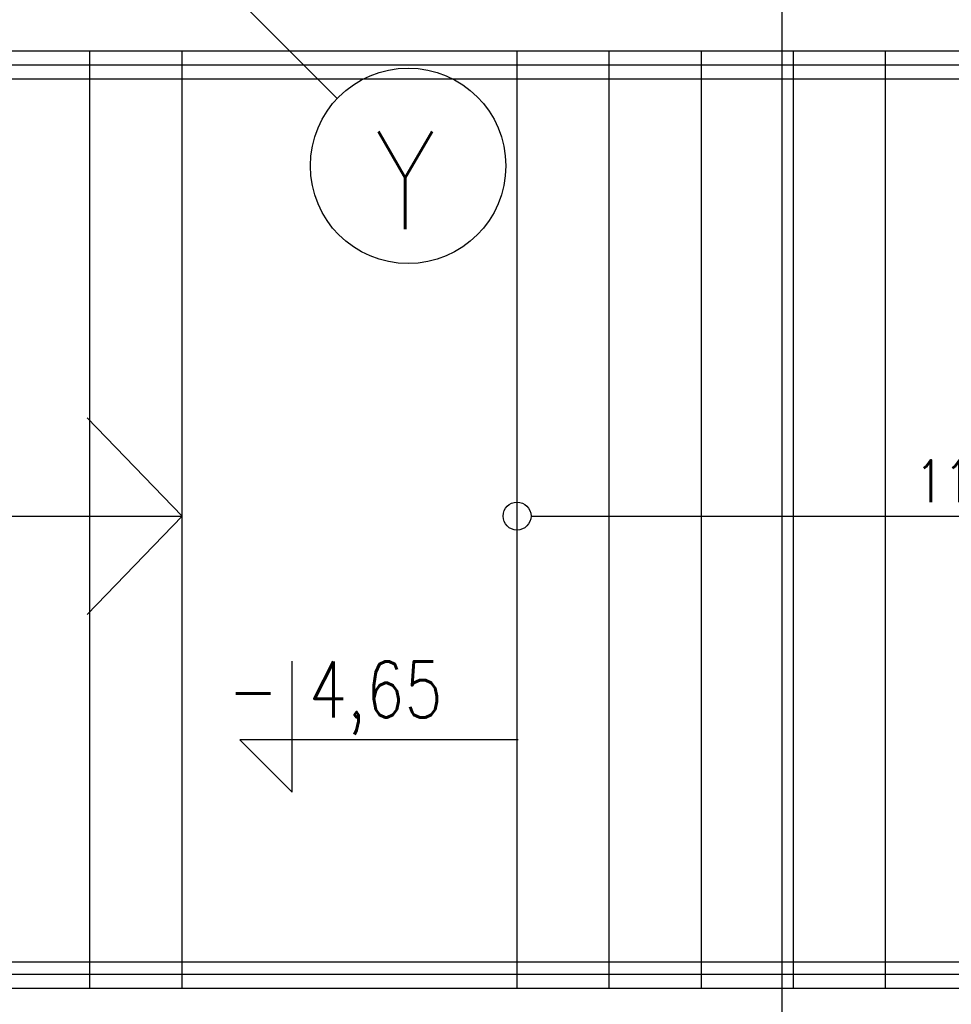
# Model space of a CAD drawing. Header units: centimetres. Extents: x -149939 to 48626, y -46000 to 152985.
# Tile 210 of 256: x -31271 to -27935, y 82452 to 85977. Entities that reach past the tile are written whole.
import ezdxf
from ezdxf.enums import TextEntityAlignment as Align

# ---------------------------------------------------------------- set-up
doc = ezdxf.new("R2010")
doc.units = ezdxf.units.CM
doc.header["$LTSCALE"] = 50
doc.header["$PDMODE"] = 35
doc.header["$PDSIZE"] = 0.1
doc.linetypes.add('Osie rzutów$0$DASHDOT2', pattern=[12.7, 6.35, -3.175, 0, -3.175])
doc.layers.get('0').update_dxf_attribs({"color": 8})
doc.layers.get('DEFPOINTS').update_dxf_attribs({"color": 8})
for name, color, linetype in [('Kondygnacja  -0_5$0$ARCH_INFO_KOTY_WYSOKOŚCIOWE_IST', 8, 'Continuous'), ('Kondygnacja  -0_5$0$ARCH_INFO_SCHODY_IST', 8, 'Continuous'), ('Kondygnacja  -0_5$0$ARCH_SCHODY_IST', 8, 'Continuous'), ('Osie rzutów$0$ARCH_INFO_OSIE_IST', 8, 'Osie rzutów$0$DASHDOT2'), ('Osie rzutów$0$ARCH_INFO_OSIE_OPISY_IST', 8, 'Continuous')]:
    doc.layers.add(name, color=color, linetype=linetype)
doc.layers.add('Kondygnacja  -0_5$0$ARCH_INFO_WYMIARY', color=8, linetype='Continuous', lineweight=9)
doc.styles.add('Kondygnacja  -0_5$0$Romans', font='Romans.shx', dxfattribs={"width": 0.7})
doc.styles.add('Kondygnacja  -0_5$0$ROMANS-50-CM', font='romans.shx', dxfattribs={"width": 0.8, "height": 10})
doc.styles.add('Osie rzutów$0$ROMANS-250-CM', font='romans.shx', dxfattribs={"width": 0.8, "height": 50})
doc.dimstyles.new('Kondygnacja  -0_5$0$Wymiary 1-100', dxfattribs={"dimtxt": 12, "dimasz": 10, "dimexe": 5, "dimexo": 0, "dimgap": 4, "dimtad": 1, "dimrnd": 0.5, "dimzin": 12, "dimdsep": 46, "dimtxsty": 'Kondygnacja  -0_5$0$Romans', "dimblk": 'Kondygnacja  -0_5$0$_Oblique', "dimcen": 10, "dimdle": 10, "dimclrt": 55, "dimazin": 0, "dimtfac": 1, "dimtmove": 1, "dimatfit": 3, "dimfxl": 8, "dimfxlon": 1, "dimtolj": 1, "dimtzin": 0, "dimarcsym": 0})

# ---------------------------------------------------------------- blocks, each defined once
blk = doc.blocks.new('Osie rzutów')
at = {"layer": 'Osie rzutów$0$ARCH_INFO_OSIE_IST', "ltscale": 10}
for p, q in [((7266.73, 14903.31), (9100.55, 13069.49)), ((9260, 12255), (9260, 14290.38))]:
    blk.add_line(p, q, dxfattribs=at)
at = {"layer": 'Osie rzutów$0$ARCH_INFO_OSIE_OPISY_IST'}
blk.add_circle((9125.96, 13045.39), 35, dxfattribs=at)
at = {"layer": 'Osie rzutów$0$ARCH_INFO_OSIE_OPISY_IST', "style": 'Osie rzutów$0$ROMANS-250-CM', "width": 0.8}
blk.add_text('Y', height=35, dxfattribs=at).set_placement((9124.96, 13040.22), align=Align.MIDDLE_CENTER)
blk = doc.blocks.new('Kondygnacja  -0_5$0$_Oblique')
at = {"color": 0, "linetype": 'ByBlock', "lineweight": -2}
blk.add_line((-0.5, -0.5), (0.5, 0.5), dxfattribs=at)
blk = doc.blocks.new('*D152')
at = {"layer": 'DEFPOINTS', "color": 0}
for p in [(-29490, 82605), (-29490, 13059.2), (-30690, 12765)]:
    blk.add_point(p, dxfattribs=at)
at = {"layer": 'Kondygnacja  -0_5$0$ARCH_INFO_WYMIARY', "color": 0, "lineweight": -2}
for p, q in [((-30700, 13059.2), (-29480, 13059.2)), ((-30690, 13051.2), (-30690, 13064.2)), ((-29490, 13067.2), (-29490, 13054.2))]:
    blk.add_line(p, q, dxfattribs=at)
at = {"layer": 'Kondygnacja  -0_5$0$ARCH_INFO_WYMIARY', "color": 0, "linetype": 'ByBlock', "lineweight": -2, "xscale": 10, "yscale": 10, "zscale": 10, "rotation": 180}
blk.add_blockref('Kondygnacja  -0_5$0$_Oblique', (-30690, 13059.2), dxfattribs=at)
at = {"layer": 'Kondygnacja  -0_5$0$ARCH_INFO_WYMIARY', "color": 0, "linetype": 'ByBlock', "lineweight": -2, "xscale": 10, "yscale": 10, "zscale": 10}
blk.add_blockref('Kondygnacja  -0_5$0$_Oblique', (-29490, 13059.2), dxfattribs=at)
at = {"layer": 'Kondygnacja  -0_5$0$ARCH_INFO_WYMIARY', "color": 55, "insert": (-30090, 13069.2), "char_height": 12, "attachment_point": 5, "style": 'Kondygnacja  -0_5$0$Romans'}
blk.add_mtext('\\A1;1200', dxfattribs=at)

msp = doc.modelspace()

# ---------------------------------------------------------------- linework, layer by layer
at = {"layer": 'Kondygnacja  -0_5$0$ARCH_INFO_KOTY_WYSOKOŚCIOWE_IST'}
msp.add_lwpolyline([(-29485.502, 83399.524), (-30482.686, 83399.524), (-30295.186, 83212.024), (-30295.186, 83680.458)], dxfattribs=at)
at = {"layer": 'Kondygnacja  -0_5$0$ARCH_INFO_SCHODY_IST'}
for points in [[(-33940, 84200), (-30690, 84200), (-31029.325, 84552.143)], [(-29440, 84200), (-26190, 84200), (-26529.325, 84552.143)], [(-32186.728, 84200), (-30690, 84200), (-31029.325, 83847.857)]]:
    msp.add_lwpolyline(points, dxfattribs=at)
msp.add_circle((-29490, 84200), 50, dxfattribs=at)
at = {"layer": 'Kondygnacja  -0_5$0$ARCH_SCHODY_IST'}
for p, q in [((-33990, 85865), (-26190, 85865)), ((-31020, 82510), (-31020, 85865)), ((-30690, 82510), (-30690, 85865)), ((-29490, 82510), (-29490, 85865)), ((-29160, 82510), (-29160, 85865)), ((-28830, 82510), (-28830, 85865)), ((-28500, 82510), (-28500, 85865)), ((-28170, 82510), (-28170, 85865)), ((-33990, 82510), (-26190, 82510))]:
    msp.add_line(p, q, dxfattribs=at)
for points in [[(-33066.029, 85765), (-25740, 85765), (-25740, 86435), (-27759.998, 86435)], [(-33084.505, 85815), (-25790, 85815), (-25790, 86385), (-27741.522, 86385)], [(-31680, 82605), (-25740, 82605), (-25740, 82300)], [(-31680, 82560), (-25790, 82560), (-25790, 82300)]]:
    msp.add_lwpolyline(points, dxfattribs=at)

# ---------------------------------------------------------------- block references
at = {"layer": 'Osie rzutów$0$ARCH_INFO_OSIE_OPISY_IST', "color": 30, "xscale": 10, "yscale": 10, "zscale": 10}
msp.add_blockref('Osie rzutów', (-121140, -45000), dxfattribs=at)

# ---------------------------------------------------------------- texts
at = {"layer": 'Kondygnacja  -0_5$0$ARCH_INFO_KOTY_WYSOKOŚCIOWE_IST', "insert": (-30524.396, 83549.153), "char_height": 200, "width": 976.18926, "attachment_point": 4, "line_spacing_factor": 0.9, "style": 'Kondygnacja  -0_5$0$ROMANS-50-CM'}
msp.add_mtext('- 4,65', dxfattribs=at)
at = {"layer": 'Kondygnacja  -0_5$0$ARCH_INFO_SCHODY_IST', "insert": (-27815, 84200), "char_height": 150, "width": 100, "attachment_point": 5, "style": 'Kondygnacja  -0_5$0$ROMANS-50-CM'}
msp.add_mtext('11x15 33', dxfattribs=at)

# ---------------------------------------------------------------- dimensions: what is measured, and where the dimension line sits
at = {"layer": 'Kondygnacja  -0_5$0$ARCH_INFO_WYMIARY'}
dim = msp.add_linear_dim(base=(-29490, 13059.178), p1=(-30690, 12765), p2=(-29490, 82605), dimstyle='Kondygnacja  -0_5$0$Wymiary 1-100', dxfattribs=at)
dim.commit()
dim.dimension.update_dxf_attribs({"geometry": '*D152', "text_midpoint": (-30090, 13069.178)})

doc.saveas('drawing.dxf')
